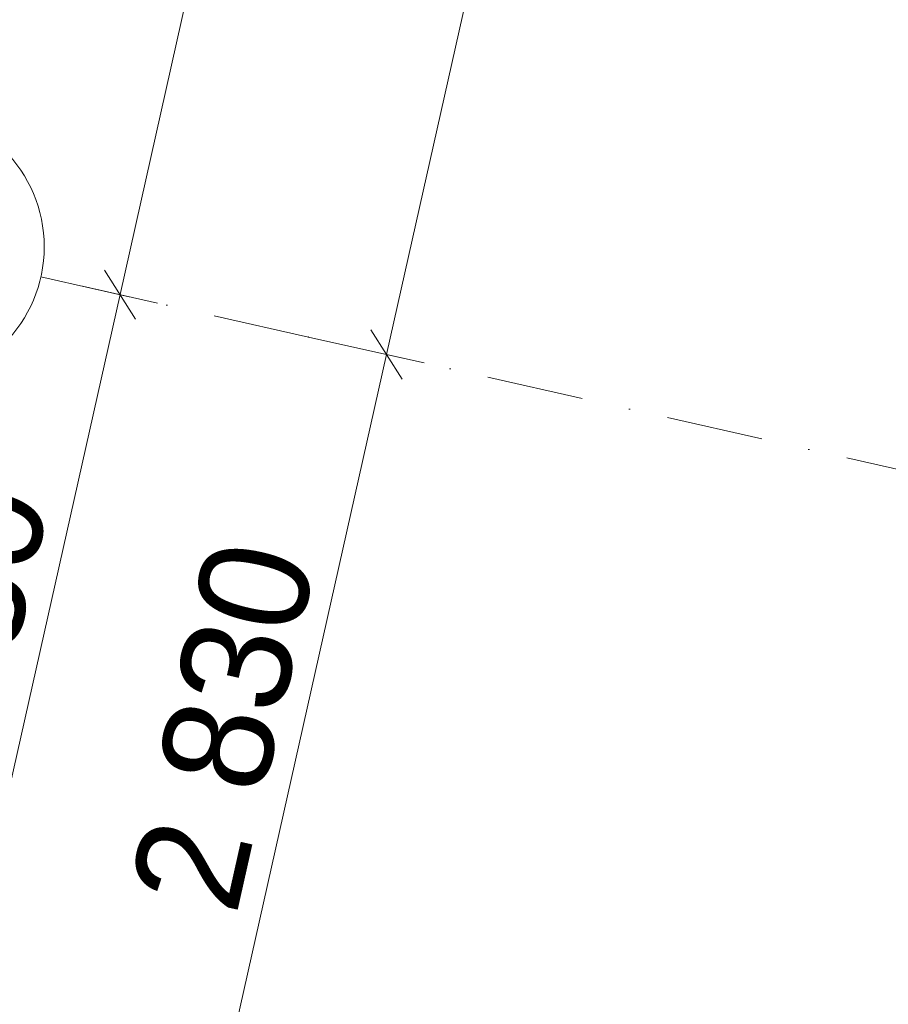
# Model space of a CAD drawing. Header units: millimetres. Extents: x -7218036 to -6930086, y 6128308 to 6355215.
# Tile 9 of 130: x -7213002 to -7209835, y 6159677 to 6163265. Entities that reach past the tile are written whole.
import ezdxf
from ezdxf.enums import TextEntityAlignment as Align

# ---------------------------------------------------------------- set-up
doc = ezdxf.new("R2010")
doc.units = ezdxf.units.MM
doc.header["$MEASUREMENT"] = 0
doc.linetypes.add('Штрихпунктирная', pattern=[670.277762, 352.777767, -176.388884, 0, -141.111112])
doc.layers.add('АР-Чертеж-Оси_Осевые размеры.АР', color=7, linetype='Continuous')
doc.layers.add('АР-Чертеж-Оси_Осевые размеры.АР_Ном._пера__1', color=7, linetype='Continuous', lineweight=0)
doc.layers.add('АР-Чертеж-Оси_Осевые размеры.АР_Ном._пера__120', color=7, linetype='Continuous', lineweight=0)
doc.styles.add('РЎР“Р•РќР•Р\xa0Р\x98Р\xa0_РЎРўР\x98Р›Р¬_3', font='GOTHIC.TTF')
doc.dimstyles.new('СГЕНЕРИР_СТИЛЬ__1', dxfattribs={"dimtxt": 400, "dimasz": 142.5, "dimexe": 0.18, "dimexo": 0.0625, "dimgap": 0, "dimtad": 1, "dimdec": 0, "dimzin": 0, "dimdsep": 46, "dimtxsty": 'РЎР“Р•РќР•Р\xa0Р\x98Р\xa0_РЎРўР\x98Р›Р¬_3', "dimblk": 'ARROWHEAD_6', "dimblk1": 'ARROWHEAD_6', "dimblk2": 'ARROWHEAD_6', "dimcen": 0.09, "dimse1": 1, "dimse2": 1, "dimclrd": 7, "dimclre": 7, "dimclrt": 7, "dimazin": 0, "dimtfac": 1, "dimtdec": 4, "dimtmove": 0, "dimatfit": 3, "dimfxl": 1, "dimtolj": 1, "dimtzin": 0, "dimarcsym": 0})
doc.dimstyles.new('СГЕНЕРИР_СТИЛЬ__2', dxfattribs={"dimtxt": 400, "dimasz": 142.5, "dimexe": 0.18, "dimexo": 0.0625, "dimgap": 0, "dimtad": 1, "dimdec": 0, "dimzin": 0, "dimdsep": 46, "dimtxsty": 'РЎР“Р•РќР•Р\xa0Р\x98Р\xa0_РЎРўР\x98Р›Р¬_3', "dimblk": 'ARROWHEAD_6', "dimblk1": 'ARROWHEAD_6', "dimblk2": 'ARROWHEAD_6', "dimcen": 0.09, "dimse1": 1, "dimse2": 1, "dimclrd": 7, "dimclre": 7, "dimclrt": 7, "dimazin": 0, "dimtfac": 1, "dimtdec": 4, "dimtmove": 2, "dimatfit": 3, "dimfxl": 1, "dimtolj": 1, "dimtzin": 0, "dimarcsym": 0})

# ---------------------------------------------------------------- blocks, each defined once
blk = doc.blocks.new('*D1125', base_point=(-6566190.3, 6562677.8))
at = {"layer": 'АР-Чертеж-Оси_Осевые размеры.АР_Ном._пера__1', "color": 7, "linetype": 'Continuous', "lineweight": 0, "transparency": 16777216}
for p, q in [((-7212285.2, 6159283.8), (-7211665, 6162045)), ((-7212341.9, 6159373.4), (-7212228.4, 6159194.2)), ((-7212148, 6159253), (-7212422.4, 6159314.6)), ((-7214158.8, 6150941.6), (-7212285.2, 6159283.8)), ((-7214215.5, 6151031.2), (-7214102, 6150852))]:
    blk.add_line(p, q, dxfattribs=at)
at = {"layer": 'АР-Чертеж-Оси_Осевые размеры.АР_Ном._пера__1', "color": 7, "lineweight": 0, "transparency": 16777216, "insert": (-7213454.5, 6154442.4), "char_height": 400, "attachment_point": 7, "rotation": 77.3417, "style": 'РЎР“Р•РќР•Р\xa0Р\x98Р\xa0_РЎРўР\x98Р›Р¬_3'}
blk.add_mtext('\\A1;{\\pql;\\fCentury Gothic|b0|i0|c204|p0;\\W1.000000;8\xa0550}', dxfattribs=at)
blk = doc.blocks.new('ARROWHEAD_6')
at = {"color": 0, "linetype": 'Continuous', "lineweight": 0}
for p, q in [((-0.5, -0.5), (0.5, 0.5)), ((0, 0), (-1, 0))]:
    blk.add_line(p, q, dxfattribs=at)
blk = doc.blocks.new('*D1126', base_point=(-6566190.3, 6562677.8))
at = {"layer": 'АР-Чертеж-Оси_Осевые размеры.АР_Ном._пера__1', "color": 7, "linetype": 'Continuous', "lineweight": 0, "transparency": 16777216}
for p, q in [((-7211665, 6162045), (-7210760, 6166074.6)), ((-7211721.8, 6162134.6), (-7211608.3, 6161955.4)), ((-7211527.8, 6162014.2), (-7211802.2, 6162075.8)), ((-7212285.2, 6159283.8), (-7211665, 6162045)), ((-7212341.9, 6159373.4), (-7212228.4, 6159194.2)), ((-7212148, 6159253), (-7212422.4, 6159314.6))]:
    blk.add_line(p, q, dxfattribs=at)
at = {"layer": 'АР-Чертеж-Оси_Осевые размеры.АР_Ном._пера__1', "color": 7, "lineweight": 0, "transparency": 16777216, "insert": (-7212207.6, 6159994.2), "char_height": 400, "attachment_point": 7, "rotation": 77.3417, "style": 'РЎР“Р•РќР•Р\xa0Р\x98Р\xa0_РЎРўР\x98Р›Р¬_3'}
blk.add_mtext('\\A1;{\\pql;\\fCentury Gothic|b0|i0|c204|p0;\\W1.000000;2\xa0830}', dxfattribs=at)
blk = doc.blocks.new('*D1127', base_point=(-6566190.3, 6562677.8))
at = {"layer": 'АР-Чертеж-Оси_Осевые размеры.АР_Ном._пера__1', "color": 7, "linetype": 'Continuous', "lineweight": 0, "transparency": 16777216}
for p, q in [((-7210760, 6166074.6), (-7210041.2, 6169274.9)), ((-7210816.7, 6166164.3), (-7210703.2, 6165985)), ((-7210622.8, 6166043.8), (-7210897.2, 6166105.5)), ((-7211665, 6162045), (-7210760, 6166074.6)), ((-7211721.8, 6162134.6), (-7211608.3, 6161955.4))]:
    blk.add_line(p, q, dxfattribs=at)
at = {"layer": 'АР-Чертеж-Оси_Осевые размеры.АР_Ном._пера__1', "color": 7, "lineweight": 0, "transparency": 16777216, "insert": (-7211445, 6163389.6), "char_height": 400, "attachment_point": 7, "rotation": 77.3417, "style": 'РЎР“Р•РќР•Р\xa0Р\x98Р\xa0_РЎРўР\x98Р›Р¬_3'}
blk.add_mtext('\\A1;{\\pql;\\fCentury Gothic|b0|i0|c204|p0;\\W1.000000;4\xa0130}', dxfattribs=at)
blk = doc.blocks.new('*D1128', base_point=(-6566190.3, 6562677.8))
at = {"layer": 'АР-Чертеж-Оси_Осевые размеры.АР_Ном._пера__1', "color": 7, "linetype": 'Continuous', "lineweight": 0, "transparency": 16777216}
for p, q in [((-7210098, 6169364.6), (-7209984.5, 6169185.3)), ((-7209904, 6169244.1), (-7210178.4, 6169305.8)), ((-7210760, 6166074.6), (-7210041.2, 6169274.9)), ((-7210816.7, 6166164.3), (-7210703.2, 6165985)), ((-7210622.8, 6166043.8), (-7210897.2, 6166105.5)), ((-7211665, 6162045), (-7210760, 6166074.6))]:
    blk.add_line(p, q, dxfattribs=at)
at = {"layer": 'АР-Чертеж-Оси_Осевые размеры.АР_Ном._пера__1', "color": 7, "lineweight": 0, "transparency": 16777216, "insert": (-7210633.1, 6167004.5), "char_height": 400, "attachment_point": 7, "rotation": 77.3417, "style": 'РЎР“Р•РќР•Р\xa0Р\x98Р\xa0_РЎРўР\x98Р›Р¬_3'}
blk.add_mtext('\\A1;{\\pql;\\fCentury Gothic|b0|i0|c204|p0;\\W1.000000;3\xa0280}', dxfattribs=at)
blk = doc.blocks.new('*D1138', base_point=(-6566190.3, 6562677.8))
at = {"layer": 'АР-Чертеж-Оси_Осевые размеры.АР_Ном._пера__1', "color": 7, "linetype": 'Continuous', "lineweight": 0, "transparency": 16777216}
for p, q in [((-7203022.2, 6205069.3), (-7203046.9, 6204959.5)), ((-7202990.1, 6204869.9), (-7203103.6, 6205049.1)), ((-7203046.9, 6204959.5), (-7212636.3, 6162263.2)), ((-7203184.1, 6204990.3), (-7202909.7, 6204928.7)), ((-7212579.5, 6162173.5), (-7212693, 6162352.8))]:
    blk.add_line(p, q, dxfattribs=at)
at = {"layer": 'АР-Чертеж-Оси_Осевые размеры.АР_Ном._пера__1', "color": 7, "lineweight": 0, "transparency": 16777216, "insert": (-7207709.5, 6184564.6), "char_height": 400, "attachment_point": 7, "rotation": 77.3417, "style": 'РЎР“Р•РќР•Р\xa0Р\x98Р\xa0_РЎРўР\x98Р›Р¬_3'}
blk.add_mtext('\\A1;{\\pql;\\fCentury Gothic|b0|i0|c204|p0;\\W1.000000;43\xa0760}', dxfattribs=at)
blk = doc.blocks.new('*D1139', base_point=(-6566190.3, 6562677.8))
at = {"layer": 'АР-Чертеж-Оси_Осевые размеры.АР_Ном._пера__1', "color": 7, "linetype": 'Continuous', "lineweight": 0, "transparency": 16777216}
for p, q in [((-7203046.9, 6204959.5), (-7212636.3, 6162263.2)), ((-7212579.5, 6162173.5), (-7212693, 6162352.8)), ((-7212773.5, 6162294), (-7212499.1, 6162232.3)), ((-7212636.3, 6162263.2), (-7213256.4, 6159501.9)), ((-7213199.7, 6159412.3), (-7213313.2, 6159591.5)), ((-7213393.6, 6159532.7), (-7213119.2, 6159471.1)), ((-7213256.4, 6159501.9), (-7216759.3, 6143905.5))]:
    blk.add_line(p, q, dxfattribs=at)
at = {"layer": 'АР-Чертеж-Оси_Осевые размеры.АР_Ном._пера__1', "color": 7, "lineweight": 0, "transparency": 16777216, "insert": (-7213178.9, 6160212.3), "char_height": 400, "attachment_point": 7, "rotation": 77.3417, "style": 'РЎР“Р•РќР•Р\xa0Р\x98Р\xa0_РЎРўР\x98Р›Р¬_3'}
blk.add_mtext('\\A1;{\\pql;\\fCentury Gothic|b0|i0|c204|p0;\\W1.000000;2\xa0830}', dxfattribs=at)
blk = doc.blocks.new('Стандартный Маркер Сетки[210]_1', base_point=(-7212924.8, 6162328))
at = {"layer": 'АР-Чертеж-Оси_Осевые размеры.АР_Ном._пера__120', "color": 7, "linetype": 'Штрихпунктирная', "lineweight": 0}
for q in [(-7212924.8, 6162328), (-7187848.6, 6156696), (-7211949.2, 6162108.8)]:
    blk.add_line((-7211949.2, 6162108.8), q, dxfattribs=at)
at = {"layer": 'АР-Чертеж-Оси_Осевые размеры.АР_Ном._пера__120', "color": 7, "linetype": 'Continuous', "lineweight": 0}
blk.add_circle((-7213412.7, 6162437.5), 500, dxfattribs=at)
at = {"layer": 'АР-Чертеж-Оси_Осевые размеры.АР_Ном._пера__120', "color": 7, "linetype": 'Штрихпунктирная', "lineweight": 0}
blk.add_point((-7211949.2, 6162108.8), dxfattribs=at)
at = {"layer": 'АР-Чертеж-Оси_Осевые размеры.АР_Ном._пера__120', "color": 7, "lineweight": 0, "style": 'РЎР“Р•РќР•Р\xa0Р\x98Р\xa0_РЎРўР\x98Р›Р¬_3'}
blk.add_attdef('AC_MarkerText_1', text='', height=350, rotation=347.3417, dxfattribs=at).set_placement((-7213342.8, 6162618.6), align=Align.TOP_CENTER)
blk = doc.blocks.new('Стандартный Маркер Сетки[277]_1', base_point=(-7212924.8, 6162328))
at = {"layer": 'АР-Чертеж-Оси_Осевые размеры.АР_Ном._пера__120', "color": 7, "linetype": 'Штрихпунктирная', "lineweight": 0}
for q in [(-7212924.8, 6162328), (-7187848.6, 6156696), (-7211949.2, 6162108.8)]:
    blk.add_line((-7211949.2, 6162108.8), q, dxfattribs=at)
at = {"layer": 'АР-Чертеж-Оси_Осевые размеры.АР_Ном._пера__120', "color": 7, "linetype": 'Continuous', "lineweight": 0}
blk.add_circle((-7213412.7, 6162437.5), 500, dxfattribs=at)
at = {"layer": 'АР-Чертеж-Оси_Осевые размеры.АР_Ном._пера__120', "color": 7, "linetype": 'Штрихпунктирная', "lineweight": 0}
blk.add_point((-7211949.2, 6162108.8), dxfattribs=at)
at = {"layer": 'АР-Чертеж-Оси_Осевые размеры.АР_Ном._пера__120', "color": 7, "lineweight": 0, "style": 'РЎР“Р•РќР•Р\xa0Р\x98Р\xa0_РЎРўР\x98Р›Р¬_3'}
blk.add_attdef('AC_MarkerText_1', text='', height=350, rotation=347.3417, dxfattribs=at).set_placement((-7213342.8, 6162618.6), align=Align.TOP_CENTER)
blk = doc.blocks.new('Стандартный Маркер Сетки[291]_1', base_point=(-7212924.8, 6162328))
at = {"layer": 'АР-Чертеж-Оси_Осевые размеры.АР_Ном._пера__120', "color": 7, "linetype": 'Штрихпунктирная', "lineweight": 0}
for q in [(-7212924.8, 6162328), (-7187848.6, 6156696), (-7211949.2, 6162108.8)]:
    blk.add_line((-7211949.2, 6162108.8), q, dxfattribs=at)
at = {"layer": 'АР-Чертеж-Оси_Осевые размеры.АР_Ном._пера__120', "color": 7, "linetype": 'Continuous', "lineweight": 0}
blk.add_circle((-7213412.7, 6162437.5), 500, dxfattribs=at)
at = {"layer": 'АР-Чертеж-Оси_Осевые размеры.АР_Ном._пера__120', "color": 7, "linetype": 'Штрихпунктирная', "lineweight": 0}
blk.add_point((-7211949.2, 6162108.8), dxfattribs=at)
at = {"layer": 'АР-Чертеж-Оси_Осевые размеры.АР_Ном._пера__120', "color": 7, "lineweight": 0, "style": 'РЎР“Р•РќР•Р\xa0Р\x98Р\xa0_РЎРўР\x98Р›Р¬_3'}
blk.add_attdef('AC_MarkerText_1', text='', height=350, rotation=347.3417, dxfattribs=at).set_placement((-7213342.8, 6162618.6), align=Align.TOP_CENTER)
blk = doc.blocks.new('Стандартный Маркер Сетки[303]_1', base_point=(-7212924.8, 6162328))
at = {"layer": 'АР-Чертеж-Оси_Осевые размеры.АР_Ном._пера__120', "color": 7, "linetype": 'Штрихпунктирная', "lineweight": 0}
for q in [(-7212924.8, 6162328), (-7187848.6, 6156696), (-7211949.2, 6162108.8)]:
    blk.add_line((-7211949.2, 6162108.8), q, dxfattribs=at)
at = {"layer": 'АР-Чертеж-Оси_Осевые размеры.АР_Ном._пера__120', "color": 7, "linetype": 'Continuous', "lineweight": 0}
blk.add_circle((-7213412.7, 6162437.5), 500, dxfattribs=at)
at = {"layer": 'АР-Чертеж-Оси_Осевые размеры.АР_Ном._пера__120', "color": 7, "linetype": 'Штрихпунктирная', "lineweight": 0}
blk.add_point((-7211949.2, 6162108.8), dxfattribs=at)
at = {"layer": 'АР-Чертеж-Оси_Осевые размеры.АР_Ном._пера__120', "color": 7, "lineweight": 0, "style": 'РЎР“Р•РќР•Р\xa0Р\x98Р\xa0_РЎРўР\x98Р›Р¬_3'}
blk.add_attdef('AC_MarkerText_1', text='', height=350, rotation=347.3417, dxfattribs=at).set_placement((-7213342.8, 6162618.6), align=Align.TOP_CENTER)

msp = doc.modelspace()

# ---------------------------------------------------------------- block references
at = {"layer": 'АР-Чертеж-Оси_Осевые размеры.АР', "color": 8, "linetype": 'Continuous', "lineweight": 15}
for name in ['Стандартный Маркер Сетки[210]_1', 'Стандартный Маркер Сетки[277]_1', 'Стандартный Маркер Сетки[291]_1', 'Стандартный Маркер Сетки[303]_1']:
    msp.add_blockref(name, (-7212924.8, 6162328), dxfattribs=at)

# ---------------------------------------------------------------- dimensions: what is measured, and where the dimension line sits
at = {"layer": 'АР-Чертеж-Оси_Осевые размеры.АР', "color": 7, "linetype": 'Continuous', "lineweight": 0}
for base, p1, p2, angle, dimstyle, picture, middle in [((-7212636.3, 6162263.2), (-7203353.8, 6205028.5), (-7212924.8, 6162328), 257.3417, 'СГЕНЕРИР_СТИЛЬ__2', '*D1138', (-7207720.9, 6185426.5)), ((-7213256.4, 6159501.9), (-7212924.8, 6162328), (-7132164.6, 6141289.1), 257.3417, 'СГЕНЕРИР_СТИЛЬ__1', '*D1139', (-7213223.6, 6160925.6)), ((-7210041.2, 6169274.9), (-7212019.8, 6166357.6), (-7211301, 6169557.9), 77.3417, 'СГЕНЕРИР_СТИЛЬ__1', '*D1128', (-7210677.9, 6167717.9)), ((-7210760, 6166074.6), (-7212924.8, 6162328), (-7212019.8, 6166357.6), 77.3417, 'СГЕНЕРИР_СТИЛЬ__1', '*D1127', (-7211489.8, 6164102.9)), ((-7211665, 6162045), (-7213545, 6159566.7), (-7212924.8, 6162328), 77.3417, 'СГЕНЕРИР_СТИЛЬ__1', '*D1126', (-7212252.4, 6160707.5)), ((-7212285.2, 6159283.8), (-7215418.6, 6151224.6), (-7213545, 6159566.7), 77.3417, 'СГЕНЕРИР_СТИЛЬ__1', '*D1125', (-7213499.3, 6155155.8))]:
    dim = msp.add_linear_dim(base=base, p1=p1, p2=p2, angle=angle, dimstyle=dimstyle, dxfattribs=at)
    dim.commit()
    dim.dimension.update_dxf_attribs({"geometry": picture, "text_midpoint": middle, "dimtype": 160, "text_rotation": 77.3417})

doc.saveas('drawing.dxf')
